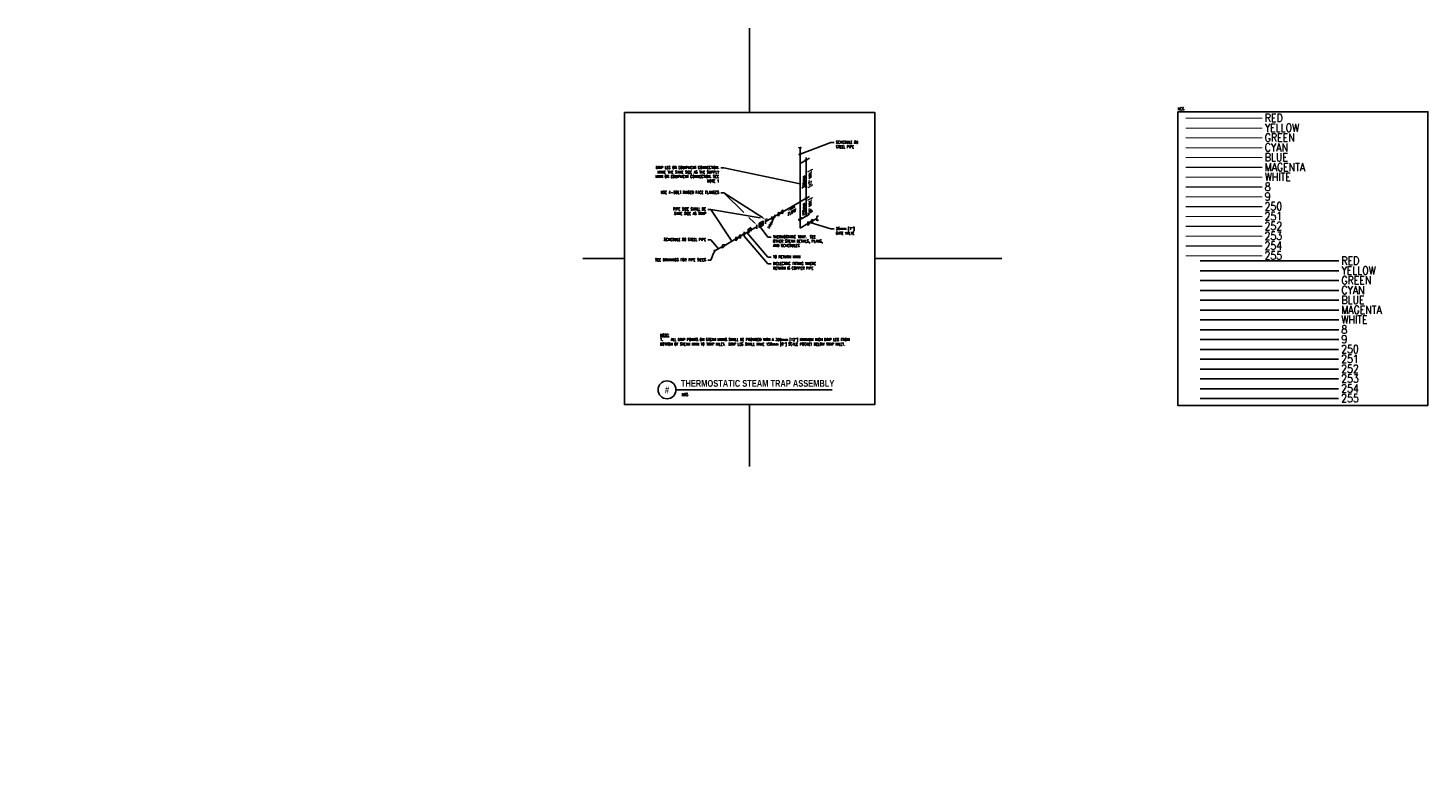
# Model space of a CAD drawing. Header units: inches. Extents: x 3 to 51.9, y 6.1 to 31.9.
import ezdxf
from ezdxf.enums import TextEntityAlignment as Align

# ---------------------------------------------------------------- set-up
doc = ezdxf.new("R2010")
doc.units = ezdxf.units.IN
doc.header["$LTSCALE"] = 0.375
doc.header["$MEASUREMENT"] = 0
doc.layers.get('0').update_dxf_attribs({"linetype": 'CONTINUOUS'})
for name, color, linetype in [('E-LITE-SWCH-N', 43, 'CONTINUOUS'), ('E-POWR-N', 102, 'CONTINUOUS'), ('M-DETL-DIMS', 1, 'CONTINUOUS'), ('M-DETL-HEVY', 5, 'CONTINUOUS'), ('M-DETL-MEDM', 4, 'CONTINUOUS'), ('M-DETL-TEXT', 2, 'CONTINUOUS')]:
    doc.layers.add(name, color=color, linetype=linetype)
doc.layers.add('G-ANNO-NPLT', color=7, linetype='CONTINUOUS', plot=False)
doc.styles.add('BOLD', font='bold.shx', dxfattribs={"width": 0.9})
doc.styles.add('Romans', font='romans.shx', dxfattribs={"width": 0.85})
doc.styles.get("Standard").update_dxf_attribs({"font": 'romans9.shx', "width": 0.8})
doc.dimstyles.new('VA-Lead', dxfattribs={"dimtxt": 0.09375, "dimasz": 0.125, "dimexe": 0.125, "dimexo": 0.03125, "dimgap": 0.02, "dimtad": 1, "dimdec": 5, "dimzin": 0, "dimdsep": 46, "dimlunit": 4, "dimtxsty": 'Romans', "dimcen": 0.125, "dimclrd": 256, "dimclre": 256, "dimclrt": 256, "dimadec": 0, "dimazin": 0, "dimtfac": 1, "dimtdec": 5, "dimtofl": 0, "dimtmove": 0, "dimatfit": 3, "dimfxl": 1, "dimfrac": 2, "dimtolj": 1, "dimtzin": 0, "dimlwd": -1, "dimlwe": -1, "dimarcsym": 0})
doc.dimstyles.new('VA-Loop', dxfattribs={"dimtxt": 0.09375, "dimasz": 0.125, "dimexe": 0.125, "dimexo": 0.03125, "dimgap": 0.02, "dimtad": 1, "dimdec": 5, "dimzin": 0, "dimdsep": 46, "dimlunit": 4, "dimtxsty": 'Romans', "dimcen": 0.125, "dimclrd": 256, "dimclre": 256, "dimclrt": 256, "dimadec": 0, "dimazin": 0, "dimtfac": 1, "dimtdec": 5, "dimtofl": 0, "dimtmove": 0, "dimatfit": 3, "dimldrblk": 'dimloop1', "dimfxl": 1, "dimfrac": 2, "dimtolj": 1, "dimtzin": 0, "dimlwd": -1, "dimlwe": -1, "dimarcsym": 0})

# ---------------------------------------------------------------- blocks, each defined once
blk = doc.blocks.new('_ArchTick')
at = {"color": 0, "linetype": 'ByBlock', "const_width": 0.15}
blk.add_lwpolyline([(-0.5, -0.5), (0.5, 0.5)], dxfattribs=at)
blk = doc.blocks.new('dimloop1')
blk.add_line((-0.38, 0), (-1, 0))
blk.add_lwpolyline([(0.15, -0.12, 0.038212), (0.21, -0.1, 0.102096), (0.28, -0.05, 0.184921), (0.3, 0, 0.184921), (0.28, 0.05, 0.102096), (0.21, 0.1, 0.060952), (0.12, 0.13, 0.047258), (-0.01, 0.14), (-0.08, 0.14, 0.047258), (-0.2, 0.13, 0.060952), (-0.29, 0.1, 0.102096), (-0.36, 0.05, 0.184921), (-0.38, 0, 0.184921), (-0.36, -0.05, 0.102096), (-0.29, -0.1, 0.060952), (-0.2, -0.13, 0.011023), (-0.17, -0.13, 0.047258)], format="xyb")

msp = doc.modelspace()

# ---------------------------------------------------------------- hatches: boundary and pattern name
at = {"layer": 'M-DETL-MEDM'}
h = msp.add_hatch(color=256, dxfattribs=at)
h.paths.add_polyline_path([(28.691, 24.994), (28.625, 25.029), (28.56, 24.918)])
h.paths.add_polyline_path([(28.691, 25.14), (28.56, 25.064), (28.625, 25.029)])
h = msp.add_hatch(color=256, dxfattribs=at)
h.paths.add_polyline_path([(28.951, 25.084), (28.949, 25.019), (29.007, 25.048)])
h.paths.add_polyline_path([(28.949, 25.019), (28.892, 24.991), (28.947, 24.955)])
h = msp.add_hatch(color=256, dxfattribs=at)
h.paths.add_polyline_path([(30.424, 25.207), (30.341, 25.095), (30.424, 25.079)])
h.paths.add_polyline_path([(30.341, 25.095), (30.258, 25.111), (30.258, 24.983)])
msp.add_hatch(color=256, dxfattribs=at).paths.add_polyline_path([(28.183, 24.872), (28.149, 24.835), (28.183, 24.835)])

# ---------------------------------------------------------------- linework, layer by layer
at = {"color": 5}
for p, q in [((22.392, 23.834), (23.846, 23.834)), ((32.594, 23.834), (37.041, 23.834)), ((43.973, 22.373), (48.816, 22.373))]:
    msp.add_line(p, q, dxfattribs=at)
at = {"color": 1}
msp.add_line((43.973, 23.746), (48.816, 23.746), dxfattribs=at)
at = {"color": 2}
msp.add_line((43.973, 23.402), (48.816, 23.402), dxfattribs=at)
at = {"color": 3}
msp.add_line((43.973, 23.059), (48.816, 23.059), dxfattribs=at)
at = {"color": 4}
msp.add_line((43.973, 22.716), (48.816, 22.716), dxfattribs=at)
at = {"color": 6}
msp.add_line((43.973, 22.03), (48.812, 22.03), dxfattribs=at)
at = {"color": 7}
msp.add_line((43.973, 21.687), (48.816, 21.687), dxfattribs=at)
at = {"color": 8}
msp.add_line((43.973, 21.343), (48.816, 21.343), dxfattribs=at)
at = {"color": 9}
msp.add_line((43.973, 21), (48.816, 21), dxfattribs=at)
at = {"color": 250}
msp.add_line((43.973, 20.657), (48.808, 20.657), dxfattribs=at)
at = {"color": 251}
msp.add_line((43.973, 20.314), (48.808, 20.314), dxfattribs=at)
at = {"color": 252}
msp.add_line((43.973, 19.971), (48.808, 19.971), dxfattribs=at)
at = {"color": 253}
msp.add_line((43.973, 19.628), (48.808, 19.628), dxfattribs=at)
at = {"color": 254}
msp.add_line((43.973, 19.284), (48.808, 19.284), dxfattribs=at)
at = {"color": 255}
msp.add_line((43.973, 18.941), (48.808, 18.941), dxfattribs=at)
at = {"color": 5}
msp.add_lwpolyline([(23.846, 28.937), (32.594, 28.937), (32.594, 18.731), (23.846, 18.731)], close=True, dxfattribs=at)
at = {"color": 1, "const_width": 0.0391}
msp.add_lwpolyline([(43.461, 28.731), (46.138, 28.731)], dxfattribs=at)
at = {"const_width": 0.0391}
msp.add_lwpolyline([(43.461, 28.388), (46.138, 28.388)], dxfattribs=at)
at = {"color": 3, "const_width": 0.0391}
msp.add_lwpolyline([(43.461, 28.044), (46.138, 28.044)], dxfattribs=at)
at = {"color": 4, "const_width": 0.0391}
msp.add_lwpolyline([(43.461, 27.701), (46.138, 27.701)], dxfattribs=at)
at = {"color": 5, "const_width": 0.0391}
msp.add_lwpolyline([(43.461, 27.358), (46.138, 27.358)], dxfattribs=at)
at = {"color": 6, "const_width": 0.0391}
msp.add_lwpolyline([(43.461, 27.015), (46.138, 27.015)], dxfattribs=at)
at = {"color": 7, "const_width": 0.0391}
msp.add_lwpolyline([(43.461, 26.672), (46.138, 26.672)], dxfattribs=at)
at = {"color": 8, "const_width": 0.0391}
msp.add_lwpolyline([(43.461, 26.329), (46.138, 26.329)], dxfattribs=at)
at = {"color": 9, "const_width": 0.0391}
msp.add_lwpolyline([(43.461, 25.985), (46.138, 25.985)], dxfattribs=at)
at = {"color": 250, "const_width": 0.0391}
msp.add_lwpolyline([(43.461, 25.642), (46.138, 25.642)], dxfattribs=at)
at = {"color": 251, "const_width": 0.0391}
msp.add_lwpolyline([(43.461, 25.299), (46.138, 25.299)], dxfattribs=at)
at = {"color": 252, "const_width": 0.0391}
msp.add_lwpolyline([(43.461, 24.956), (46.138, 24.956)], dxfattribs=at)
at = {"color": 253, "const_width": 0.0391}
msp.add_lwpolyline([(43.461, 24.613), (46.138, 24.613)], dxfattribs=at)
at = {"color": 254, "const_width": 0.0391}
msp.add_lwpolyline([(43.461, 24.27), (46.138, 24.27)], dxfattribs=at)
at = {"color": 255, "const_width": 0.0391}
msp.add_lwpolyline([(43.461, 23.926), (46.138, 23.926)], dxfattribs=at)
at = {"layer": 'G-ANNO-NPLT', "color": 1}
for p, q in [((28.22, 31.883), (28.22, 28.937)), ((28.22, 18.731), (28.22, 16.572))]:
    msp.add_line(p, q, dxfattribs=at)
msp.add_lwpolyline([(43.185, 28.96), (51.934, 28.96), (51.934, 18.702), (43.185, 18.702)], close=True, dxfattribs=at)
at = {"layer": 'M-DETL-DIMS'}
for p, q in [((29.985, 27.154), (30.31, 27.342)), ((30.202, 25.939), (30.202, 27.359)), ((30, 25.823), (30.31, 26.001)), ((30, 25.823), (30.31, 26.001)), ((30.202, 25.314), (30.202, 25.939)), ((30.04, 25.221), (30.31, 25.376))]:
    msp.add_line(p, q, dxfattribs=at)
at = {"layer": 'M-DETL-HEVY'}
for p, q in [((29.985, 25.189), (29.985, 27.693)), ((29.384, 25.467), (29.985, 25.814)), ((28.781, 25.119), (29.001, 25.246)), ((29.109, 25.308), (29.218, 25.371)), ((29.942, 25.222), (29.942, 25.164)), ((29.942, 25.164), (30.029, 25.214)), ((29.985, 25.189), (29.985, 24.893)), ((29.985, 24.893), (30.258, 25.051)), ((30.029, 25.272), (30.029, 25.214)), ((30.424, 25.147), (30.576, 25.234)), ((27.737, 24.516), (27.388, 24.315)), ((27.904, 24.612), (27.996, 24.665)), ((28.067, 24.707), (28.183, 24.773)), ((28.28, 24.829), (28.47, 24.939)), ((27.28, 24.252), (26.988, 24.083))]:
    msp.add_line(p, q, dxfattribs=at)
at = {"layer": 'M-DETL-MEDM'}
for p, q in [((29.384, 25.531), (29.218, 25.307)), ((29.384, 25.403), (29.384, 25.531)), ((29.623, 25.536), (29.816, 25.647)), ((28.47, 24.866), (28.47, 25.012)), ((28.691, 25.14), (28.56, 24.918)), ((28.56, 25.064), (28.691, 24.994)), ((28.781, 25.046), (28.781, 25.192)), ((28.781, 25.046), (28.781, 25.192)), ((28.92, 24.973), (28.89, 24.927)), ((28.892, 24.991), (28.949, 25.019)), ((28.892, 24.991), (28.947, 24.955)), ((28.949, 25.019), (28.947, 24.955)), ((28.951, 25.084), (28.949, 25.019)), ((28.949, 25.019), (29.007, 25.048)), ((28.951, 25.084), (29.007, 25.048)), ((29.109, 25.308), (28.979, 25.066)), ((28.981, 25.13), (29.037, 25.094)), ((29.001, 25.246), (29.109, 25.308)), ((29.001, 25.295), (29.001, 25.196)), ((29.109, 25.358), (29.109, 25.259)), ((29.384, 25.403), (29.218, 25.435)), ((29.218, 25.307), (29.218, 25.435)), ((30.424, 25.207), (30.258, 24.983)), ((30.424, 25.079), (30.258, 25.111)), ((30.258, 24.983), (30.258, 25.111)), ((30.424, 25.079), (30.424, 25.207)), ((30.576, 25.296), (30.628, 25.326)), ((30.576, 25.15), (30.576, 25.296)), ((30.576, 25.15), (30.628, 25.18)), ((27.904, 24.676), (27.737, 24.452)), ((27.904, 24.548), (27.737, 24.58)), ((27.737, 24.452), (27.737, 24.58)), ((27.904, 24.548), (27.904, 24.676)), ((27.996, 24.631), (27.996, 24.7)), ((28.032, 24.613), (28.032, 24.759)), ((28.067, 24.672), (28.067, 24.741)), ((28.183, 24.872), (28.149, 24.835)), ((28.149, 24.835), (28.183, 24.835)), ((28.28, 24.919), (28.183, 24.854)), ((28.28, 24.887), (28.183, 24.723)), ((28.183, 24.823), (28.183, 24.723)), ((28.28, 24.887), (28.28, 24.788)), ((28.867, 24.942), (28.847, 24.911)), ((28.867, 24.942), (28.913, 24.912)), ((28.913, 24.912), (28.893, 24.881)), ((27.28, 24.196), (27.388, 24.315)), ((27.28, 24.308), (27.388, 24.315)), ((27.28, 24.196), (27.28, 24.308))]:
    msp.add_line(p, q, dxfattribs=at)
for points in [[(29.948, 27.719, 1.015746), (29.985, 27.703), (29.985, 27.703, -0.643035), (30.024, 27.689)], [(26.972, 24.046, 1.015746), (26.987, 24.083), (26.987, 24.083, -0.643035), (27.001, 24.121)]]:
    msp.add_lwpolyline(points, format="xyb", dxfattribs=at)
msp.add_lwpolyline([(28.56, 25.064), (28.691, 25.14), (28.691, 24.994), (28.56, 24.918)], close=True, dxfattribs=at)
msp.add_solid([(29.631, 25.522), (29.615, 25.55), (29.542, 25.489)], dxfattribs=at)
at = {"layer": 'M-DETL-TEXT'}
for p, q in [((28.841, 25.206), (28.795, 25.215)), ((25.647, 19.24), (31.113, 19.24))]:
    msp.add_line(p, q, dxfattribs=at)
for points in [[(28.676, 25.259), (27.326, 26.131), (27.215, 26.131)], [(28.021, 25.435), (27.326, 26.131), (27.215, 26.131)], [(28.587, 25.255), (26.872, 25.549)], [(28.379, 25.094), (28.197, 25.267)]]:
    msp.add_lwpolyline(points, dxfattribs=at)
msp.add_circle((25.335, 19.245), 0.313, dxfattribs=at)
for points in [[(28.393, 25.109), (28.469, 25.007), (28.364, 25.079)], [(28.687, 25.276), (28.781, 25.192), (28.665, 25.241)], [(28.795, 25.239), (28.914, 25.195), (28.787, 25.198)]]:
    msp.add_solid(points, dxfattribs=at)

# ---------------------------------------------------------------- block references
at = {"layer": 'M-DETL-DIMS', "rotation": 299.9996469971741}
for p, xscale, yscale, zscale in [((30.202, 27.279), 0.09375000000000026, 0.09375000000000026, 0.09375000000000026), ((30.202, 25.939), 0.09375000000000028, 0.09375000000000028, 0.09375000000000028), ((30.202, 25.939), 0.09375000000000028, 0.09375000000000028, 0.09375000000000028), ((30.202, 25.314), 0.09375000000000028, 0.09375000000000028, 0.09375000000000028)]:
    msp.add_blockref('_ArchTick', p, dxfattribs=dict(at, xscale=xscale, yscale=yscale, zscale=zscale))

# ---------------------------------------------------------------- texts
at = {"color": 1, "style": 'Romans', "width": 0.85}
for p in [(46.229, 28.601), (48.907, 23.616)]:
    msp.add_text('RED', height=0.2814, dxfattribs=at).set_placement(p)
at = {"style": 'Romans', "width": 0.85}
for p in [(46.229, 28.258), (48.907, 23.273)]:
    msp.add_text('YELLOW', height=0.2814, dxfattribs=at).set_placement(p)
at = {"color": 3, "style": 'Romans', "width": 0.85}
for p in [(46.229, 27.915), (48.907, 22.93)]:
    msp.add_text('GREEN', height=0.2814, dxfattribs=at).set_placement(p)
at = {"color": 4, "style": 'Romans', "width": 0.85}
for p in [(46.229, 27.572), (48.907, 22.587)]:
    msp.add_text('CYAN', height=0.2814, dxfattribs=at).set_placement(p)
at = {"color": 5, "style": 'Romans', "width": 0.85}
for p in [(46.229, 27.228), (48.907, 22.243)]:
    msp.add_text('BLUE', height=0.2814, dxfattribs=at).set_placement(p)
at = {"color": 6, "style": 'Romans', "width": 0.85}
for p in [(46.225, 26.885), (48.903, 21.9)]:
    msp.add_text('MAGENTA', height=0.2814, dxfattribs=at).set_placement(p)
at = {"color": 7, "style": 'Romans', "width": 0.85}
for p in [(46.229, 26.542), (48.907, 21.557)]:
    msp.add_text('WHITE', height=0.2814, dxfattribs=at).set_placement(p)
at = {"color": 8, "style": 'Romans', "width": 0.85}
for p in [(46.229, 26.199), (48.907, 21.214)]:
    msp.add_text('8', height=0.281, dxfattribs=at).set_placement(p)
at = {"color": 9, "style": 'Romans', "width": 0.85}
for p in [(46.229, 25.856), (48.907, 20.871)]:
    msp.add_text('9', height=0.281, dxfattribs=at).set_placement(p)
at = {"color": 250, "style": 'Romans', "width": 0.85}
for p in [(46.221, 25.513), (48.899, 20.528)]:
    msp.add_text('250', height=0.2814, dxfattribs=at).set_placement(p)
at = {"color": 251, "style": 'Romans', "width": 0.85}
for p in [(46.221, 25.169), (48.899, 20.184)]:
    msp.add_text('251', height=0.2814, dxfattribs=at).set_placement(p)
at = {"color": 252, "style": 'Romans', "width": 0.85}
for p in [(46.221, 24.826), (48.899, 19.841)]:
    msp.add_text('252', height=0.2814, dxfattribs=at).set_placement(p)
at = {"color": 253, "style": 'Romans', "width": 0.85}
for p in [(46.221, 24.483), (48.899, 19.498)]:
    msp.add_text('253', height=0.2814, dxfattribs=at).set_placement(p)
at = {"color": 254, "style": 'Romans', "width": 0.85}
for p in [(46.221, 24.14), (48.899, 19.155)]:
    msp.add_text('254', height=0.2814, dxfattribs=at).set_placement(p)
at = {"color": 255, "style": 'Romans', "width": 0.85}
for p in [(46.221, 23.797), (48.899, 18.812)]:
    msp.add_text('255', height=0.2814, dxfattribs=at).set_placement(p)
at = {"layer": 'E-LITE-SWCH-N', "color": 9, "insert": (10.836, 6.071), "char_height": 0.0938, "attachment_point": 4}
msp.add_mtext('\\A1;', dxfattribs=at)
at = {"layer": 'E-POWR-N', "color": 9, "char_height": 0.0938, "attachment_point": 6}
for insert in [(4.192, 15.875), (3, 12.857)]:
    msp.add_mtext('\\A1;', dxfattribs=dict(at, insert=insert))
at = {"layer": 'G-ANNO-NPLT', "color": 1, "insert": (43.185, 29.103), "char_height": 0.0938, "width": 0.82919, "attachment_point": 1, "style": 'Romans'}
msp.add_mtext('NCS', dxfattribs=at)
at = {"layer": 'M-DETL-DIMS', "style": 'Romans', "oblique": 330, "width": 0.8}
for s, p in [('300mm', (30.121, 26.531)), ('[12" MIN.]', (30.337, 26.656)), ('150mm', (30.121, 25.58)), ('[6" MIN.]', (30.337, 25.705))]:
    msp.add_text(s, height=0.0938, rotation=90, dxfattribs=at).set_placement(p, align=Align.MIDDLE_CENTER)
at = {"layer": 'M-DETL-TEXT', "style": 'Romans', "oblique": 30}
msp.add_text('FLOW', height=0.0938, rotation=29.9996, dxfattribs=at).set_placement((29.553, 25.314))
at = {"layer": 'M-DETL-TEXT', "width": 0.8}
for s, height, style, p in [('THERMOSTATIC STEAM TRAP ASSEMBLY ', 0.23622, 'BOLD', (25.821, 19.351)), ('NTS', 0.0984, 'Romans', (25.855, 19.028))]:
    msp.add_text(s, height=height, dxfattribs=dict(at, style=style)).set_placement(p)
at = {"layer": 'M-DETL-TEXT', "style": 'BOLD', "width": 0.8}
msp.add_text('#', height=0.236, dxfattribs=at).set_placement((25.335, 19.245), align=Align.MIDDLE)
at = {"layer": 'M-DETL-TEXT', "style": 'Romans'}
for s, insert, char_height, width, attachment_point in [('SCHEDULE 80\\PSTEEL PIPE', (31.237, 27.939), 0.09375, 1.16998, 1), ('\\pxqr;DRIP LEG OR EQUIPMENT CONNECTION. MAKE THE SAME SIZE AS THE SUPPLY MAIN OR EQUIPMENT CONNECTION. SEE NOTE 1', (27.152, 27.055), 0.09375, 2.29224, 3), ('USE 4-BOLT RAISED FACE FLANGES ', (27.152, 26.19), 0.09375, 2.42415, 3), ('PIPE SIZE SHALL BE SAME SIZE AS TRAP', (26.698, 25.608), 0.09375, 1.29013, 3), ('\\pxqr;SCHEDULE 80 STEEL PIPE', (26.698, 24.543), 0.09375, 1.63677, 3), ('THERMOSTATIC TRAP.  SEE OTHER STEAM DETAILS, PLANS, AND SCHEDULES', (29.039, 24.64), 0.09375, 1.87779, 1), ('25mm [1"]\\PGATE VALVE', (31.237, 24.924), 0.0938, 0.72461, 1), ('\\pxqr;SEE DRAWINGS FOR PIPE SIZES', (26.698, 23.834), 0.09375, 1.98199, 3), ('\\pxql;TO RETURN MAIN', (30.082, 23.94), 0.09375, 1.04241, 3), ('DIELECTRIC FITTING WHERE RETURN IS COPPER PIPE', (29.039, 23.7), 0.09375, 1.61911, 1), ('\\A1;{\\LNOTE:\\P\\pxi-3,l3,t3;}1.^IALL DRIP POINTS ON STEAM MAINS SHALL BE PROVIDED WITH A 300mm [12"] MINIMUM HIGH DRIP LEG FROM BOTTOM OF STEAM MAIN TO TRAP INLET.  DRIP LEG SHALL HAVE 150mm [6"] SCALE POCKET BELOW TRAP INLET.', (25.093, 21.204), 0.09375, 6.89975, 1)]:
    msp.add_mtext(s, dxfattribs=dict(at, insert=insert, char_height=char_height, width=width, attachment_point=attachment_point))

# ---------------------------------------------------------------- leaders
at = {"layer": 'M-DETL-TEXT', "linetype": 'ByBlock'}
msp.add_leader([(29.985, 27.475), (31.063, 27.879), (31.173, 27.879)], dimstyle='VA-Loop', override={"dimgap": 0.02, "dimtad": 0}, dxfattribs=at)
at = {"layer": 'M-DETL-TEXT'}
for points in [[(29.985, 26.441), (27.326, 26.996), (27.215, 26.996)], [(27.605, 24.44), (26.872, 25.549), (26.761, 25.549)], [(30.376, 25.073), (31.063, 24.864), (31.173, 24.864)], [(27.134, 24.168), (26.872, 24.484), (26.761, 24.484)], [(28.032, 24.613), (28.865, 23.64), (28.976, 23.64)], [(28.125, 24.74), (28.865, 23.88), (28.976, 23.88)], [(28.589, 24.935), (28.865, 24.581), (28.976, 24.581)], [(26.972, 24.046), (26.872, 23.774), (26.761, 23.774)]]:
    msp.add_leader(points, dimstyle='VA-Lead', override={"dimtad": 0}, dxfattribs=at)

doc.saveas('drawing.dxf')
